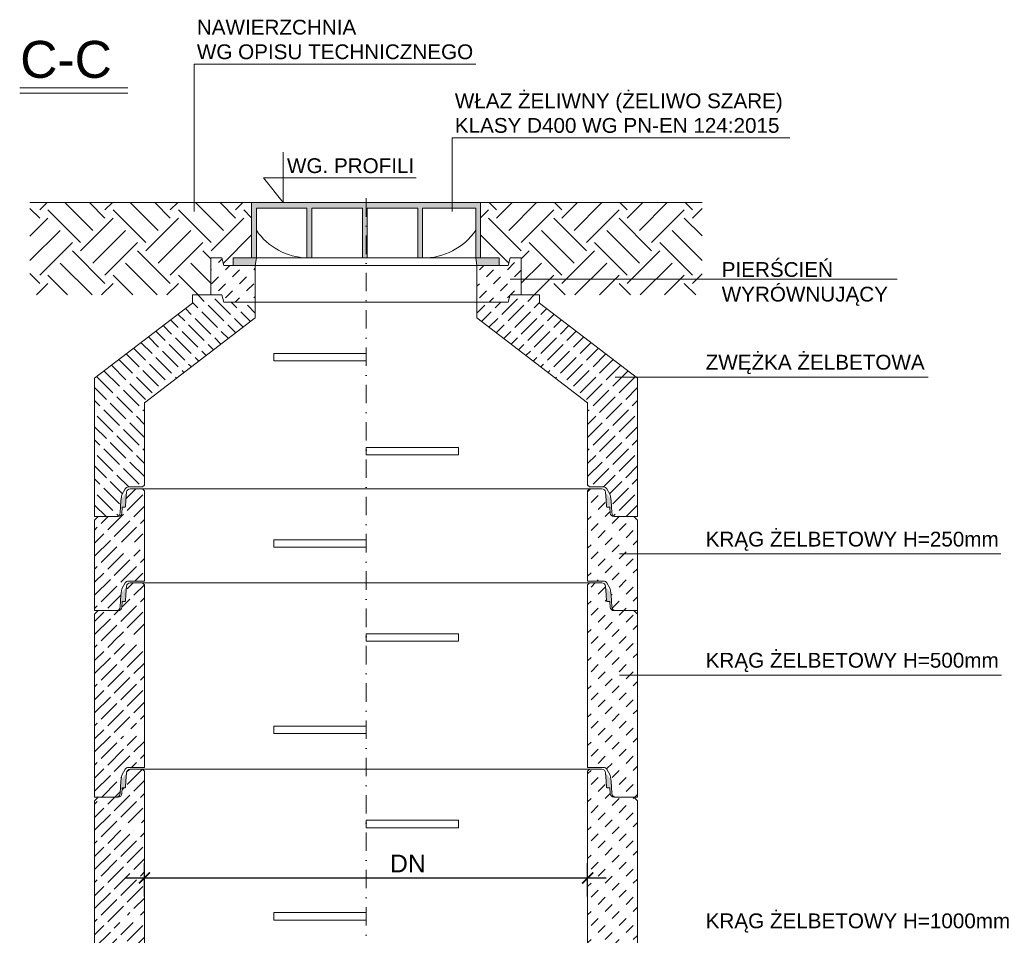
# Model space of a CAD drawing. Header units: millimetres. Extents: x 5741 to 9824, y 3025 to 3817.
# Tile 4 of 4: x 5981 to 6248, y 3569 to 3817. Entities that reach past the tile are written whole.
import ezdxf

# ---------------------------------------------------------------- set-up
doc = ezdxf.new("R2010")
doc.units = ezdxf.units.MM
doc.header["$MEASUREMENT"] = 0
doc.linetypes.add('DASHDOT', pattern=[1, 0.5, -0.25, 0, -0.25])
doc.layers.get('0').update_dxf_attribs({"lineweight": 13})
doc.layers.get('Defpoints').update_dxf_attribs({"lineweight": 13})
doc.layers.add('013', color=41, linetype='Continuous', lineweight=9)
doc.layers.add('_kreskowa', color=252, linetype='Continuous', lineweight=5)
doc.styles.get("Standard").update_dxf_attribs({"font": 'arial.ttf'})
doc.dimstyles.new('srednice', dxfattribs={"dimscale": 0.4, "dimtxt": 5, "dimasz": 2.5, "dimexe": 1.25, "dimexo": 0.625, "dimtad": 1, "dimtxsty": 'Standard', "dimblk": 'ARCHTICK', "dimcen": 2.5, "dimadec": 0, "dimazin": 0, "dimtfac": 1, "dimtmove": 0, "dimatfit": 3, "dimfxl": 1, "dimarcsym": 0})
pattern_1 = [(45, (10150.9705, 2007.9956), (-1.9091883, 1.9091883), [2.7, -2.7])]
pattern_2 = [(45, (0, 0), (-1.76776695, 1.76776695), [6, -1.5])]
pattern_3 = [(45, (10168.4705, 2007.9956), (-1.9091883, 1.9091883), [2.7, -2.7])]

# ---------------------------------------------------------------- blocks, each defined once
blk = doc.blocks.new('_ArchTick')
at = {"color": 0, "linetype": 'ByBlock', "const_width": 0.15}
blk.add_lwpolyline([(-0.5, -0.5), (0.5, 0.5)], dxfattribs=at)
blk = doc.blocks.new('*D162')
at = {"layer": '013', "color": 6, "lineweight": -2}
for p, q in [((6015.04, 3579.46), (6015.04, 3588.52)), ((6135.04, 3579.46), (6135.04, 3588.52))]:
    blk.add_line(p, q, dxfattribs=at)
at = {"layer": '013', "color": 0, "lineweight": -2}
blk.add_line((6010.04, 3584.52), (6140.04, 3584.52), dxfattribs=at)
at = {"layer": 'Defpoints', "color": 0}
for p in [(6135.04, 3584.52), (6015.04, 3578.84), (6135.04, 3578.84)]:
    blk.add_point(p, dxfattribs=at)
at = {"layer": '013', "color": 0, "lineweight": -2, "xscale": 3, "yscale": 3, "zscale": 3, "rotation": 180}
blk.add_blockref('_ArchTick', (6015.04, 3584.52), dxfattribs=at)
at = {"layer": '013', "color": 0, "lineweight": -2, "xscale": 3, "yscale": 3, "zscale": 3}
blk.add_blockref('_ArchTick', (6135.04, 3584.52), dxfattribs=at)
at = {"layer": '013', "color": 0, "insert": (6086.37, 3588.42), "char_height": 4.8, "attachment_point": 5}
blk.add_mtext('\\fArial|b0|i0;DN', dxfattribs=at)

msp = doc.modelspace()

# ---------------------------------------------------------------- hatches: boundary and pattern name
at = {"layer": '013'}
for points in [[(6045.351, 3765.885), (6059.042, 3765.885), (6059.042, 3752.356), (6060.351, 3752.356), (6060.351, 3765.885), (6074.042, 3765.885), (6074.042, 3752.356), (6075.351, 3752.356), (6075.351, 3765.885), (6089.042, 3765.885), (6089.042, 3752.356), (6090.351, 3752.356), (6090.351, 3765.885), (6104.734, 3765.885), (6104.734, 3752.356), (6106.042, 3752.356), (6106.042, 3767.356), (6044.042, 3767.356), (6044.042, 3752.356), (6045.351, 3752.356)], [(6008.692, 3686.656), (6008.752, 3687.036), (6010.202, 3688.926), (6010.042, 3686.656), (6009.929, 3685.042, -0.3939105), (6009.73, 3684.856), (6009.042, 3684.856), (6008.985, 3684.03), (6008.581, 3684.817)], [(6008.692, 3686.656), (6008.752, 3687.036), (6010.202, 3688.926), (6010.042, 3686.656), (6009.929, 3685.042, -0.3939105), (6009.73, 3684.856), (6009.042, 3684.856), (6008.985, 3684.03), (6008.581, 3684.817)], [(6141.392, 3686.656), (6141.333, 3687.036), (6139.883, 3688.926), (6140.042, 3686.656), (6140.155, 3685.042, 0.3939105), (6140.355, 3684.856), (6141.042, 3684.856), (6141.1, 3684.03), (6141.504, 3684.817)], [(6141.392, 3686.656), (6141.333, 3687.036), (6139.883, 3688.926), (6140.042, 3686.656), (6140.155, 3685.042, 0.3939105), (6140.355, 3684.856), (6141.042, 3684.856), (6141.1, 3684.03), (6141.504, 3684.817)], [(6008.692, 3661.184), (6008.752, 3661.565), (6010.202, 3663.455), (6010.042, 3661.184), (6009.929, 3659.571, -0.3939105), (6009.73, 3659.384), (6009.042, 3659.384), (6008.985, 3658.558), (6008.581, 3659.345)], [(6141.392, 3661.184), (6141.333, 3661.565), (6139.883, 3663.455), (6140.042, 3661.184), (6140.155, 3659.571, 0.3939105), (6140.355, 3659.384), (6141.042, 3659.384), (6141.1, 3658.558), (6141.504, 3659.345)], [(6008.692, 3610.713), (6008.752, 3611.093), (6010.202, 3612.983), (6010.042, 3610.713), (6009.929, 3609.099, -0.3939105), (6009.73, 3608.913), (6009.042, 3608.913), (6008.985, 3608.087), (6008.581, 3608.874)], [(6141.392, 3610.713), (6141.333, 3611.093), (6139.883, 3612.983), (6140.042, 3610.713), (6140.155, 3609.099, 0.3939105), (6140.355, 3608.913), (6141.042, 3608.913), (6141.1, 3608.087), (6141.504, 3608.874)]]:
    msp.add_hatch(color=256, dxfattribs=at).paths.add_polyline_path(points)
h = msp.add_hatch(color=256, dxfattribs=at)
h.paths.add_polyline_path([(6039.042, 3752.356), (6039.042, 3750.356), (6045.042, 3750.356), (6045.351, 3752.356)])
h.paths.add_polyline_path([(6105.042, 3750.356), (6111.042, 3750.356), (6111.042, 3752.356), (6104.734, 3752.356)])
at = {"layer": '_kreskowa'}
h = msp.add_hatch(dxfattribs=at)
h.set_pattern_fill('EARTH1', color=256, scale=50, angle=45, style=0)
h.set_pattern_definition([(45, (241.436, 0), (0, 17.67767), [12.5, -12.5]), (45, (238.121, 3.315), (0, 17.67767), [12.5, -12.5]), (45, (234.807, 6.629), (0, 17.67767), [12.5, -12.5]), (135, (234.807, 8.839), (-17.67767, 1e-15), [12.5, -12.5]), (135, (238.121, 12.153), (-17.67767, 1e-15), [12.5, -12.5]), (135, (241.436, 15.468), (-17.67767, 1e-15), [12.5, -12.5])])
h.paths.add_polyline_path([(6028.042, 3742.356), (6033.042, 3742.356), (6033.042, 3752.356), (6036.042, 3752.356), (6036.542, 3750.356), (6039.042, 3750.356), (6039.042, 3752.356), (6044.042, 3752.356), (6044.042, 3767.356), (5984.042, 3767.356), (5984.042, 3742.356)])
h = msp.add_hatch(dxfattribs=at)
h.set_pattern_fill('EARTH1', color=256, scale=50, angle=135, style=0)
h.set_pattern_definition([(135, (11908.649, 0), (0, 17.67767), [12.5, -12.5]), (135, (11911.963, 3.315), (0, 17.67767), [12.5, -12.5]), (135, (11915.278, 6.629), (0, 17.67767), [12.5, -12.5]), (45, (11915.278, 8.839), (17.67767, 1e-15), [12.5, -12.5]), (45, (11911.963, 12.153), (17.67767, 1e-15), [12.5, -12.5]), (45, (11908.649, 15.468), (17.67767, 1e-15), [12.5, -12.5])])
h.paths.add_polyline_path([(6122.042, 3742.356), (6117.042, 3742.356), (6117.042, 3752.356), (6114.042, 3752.356), (6113.542, 3750.356), (6111.042, 3750.356), (6111.042, 3752.356), (6106.042, 3752.356), (6106.042, 3767.356), (6166.042, 3767.356), (6166.042, 3742.356)])
h = msp.add_hatch(dxfattribs=at)
h.set_pattern_fill('BIK_BETON', color=256, scale=27, angle=45, style=0, pattern_type=2)
h.set_pattern_definition(pattern_3)
h.paths.add_polyline_path([(6036.042, 3742.356), (6036.542, 3740.356), (6045.042, 3740.356), (6045.042, 3750.356), (6036.542, 3750.356), (6036.042, 3752.356), (6033.042, 3752.356), (6033.042, 3742.356)])
h = msp.add_hatch(dxfattribs=at)
h.set_pattern_fill('BIK_BETON', color=256, scale=27, angle=45, style=0, pattern_type=2)
h.set_pattern_definition(pattern_3)
h.paths.add_polyline_path([(6105.042, 3750.356), (6105.042, 3740.356), (6113.542, 3740.356), (6114.042, 3742.356), (6117.042, 3742.356), (6117.042, 3752.356), (6114.042, 3752.356), (6113.542, 3750.356)])
h = msp.add_hatch(dxfattribs=at)
h.set_pattern_fill('ISO02W100', color=256, scale=0.5, angle=135, style=0)
h.set_pattern_definition([(135, (11433.548, 0), (1.767767, 1.767767), [6, -1.5])])
h.paths.add_polyline_path([(6006.542, 3682.356), (6002.542, 3682.356), (6001.542, 3682.356), (6001.542, 3697.356), (6001.542, 3719.856), (6028.042, 3740.106), (6028.042, 3742.356), (6033.042, 3742.356), (6036.042, 3742.356), (6036.542, 3740.356), (6045.042, 3740.356), (6045.042, 3737.356), (6045.042, 3736.106), (6015.042, 3713.182), (6015.042, 3690.856), (6014.542, 3690.356), (6010.731, 3690.356, 0.2680351), (6009.865, 3689.856), (6008.942, 3688.256), (6008.692, 3686.656), (6008.492, 3683.356, -0.4142136), (6007.492, 3682.356)])
h = msp.add_hatch(dxfattribs=at)
h.set_pattern_fill('ISO02W100', color=256, scale=0.5, angle=45, style=0)
h.set_pattern_definition([(45, (716.5367, 0), (-1.767767, 1.767767), [6, -1.5])])
h.paths.add_polyline_path([(6143.542, 3682.356), (6147.542, 3682.356), (6148.542, 3682.356), (6148.542, 3697.356), (6148.542, 3719.856), (6122.042, 3740.106), (6122.042, 3742.356), (6117.042, 3742.356), (6114.042, 3742.356), (6113.542, 3740.356), (6105.042, 3740.356), (6105.042, 3737.356), (6105.042, 3736.106), (6135.042, 3713.182), (6135.042, 3690.856), (6135.542, 3690.356), (6139.353, 3690.356, -0.2680351), (6140.219, 3689.856), (6141.142, 3688.256), (6141.392, 3686.656), (6141.592, 3683.356, 0.4142136), (6142.592, 3682.356)])
h = msp.add_hatch(dxfattribs=at)
h.set_pattern_fill('ISO02W100', color=256, scale=0.5, angle=45, style=0)
h.set_pattern_definition(pattern_2)
h.paths.add_polyline_path([(6001.542, 3681.356), (6002.542, 3682.356), (6006.542, 3682.356), (6007.492, 3682.356), (6007.935, 3682.356, 0.3939105), (6008.933, 3683.286), (6009.042, 3684.856), (6009.73, 3684.856, 0.3939105), (6009.929, 3685.042), (6010.042, 3686.656), (6010.202, 3688.926, -0.3937996), (6011.2, 3689.856), (6014.542, 3689.856), (6015.042, 3689.356), (6015.042, 3675.384), (6008.042, 3675.384), (6008.042, 3673.384), (6015.042, 3673.384), (6015.042, 3664.884), (6010.731, 3664.884, 0.2680351), (6009.865, 3664.384), (6008.942, 3662.784), (6008.692, 3661.184), (6008.492, 3657.884, -0.4142136), (6007.492, 3656.884), (6002.542, 3656.884), (6001.542, 3656.884)])
h = msp.add_hatch(dxfattribs=at)
h.set_pattern_fill('BIK_BETON', color=256, scale=27, angle=45, style=0, pattern_type=2)
h.set_pattern_definition(pattern_1)
h.paths.add_polyline_path([(6138.885, 3689.856), (6135.542, 3689.856), (6135.042, 3689.356), (6135.042, 3664.884), (6139.353, 3664.884, -0.2680351), (6140.219, 3664.384), (6141.142, 3662.784), (6141.392, 3661.184), (6141.592, 3657.884, 0.4142136), (6142.592, 3656.884), (6148.542, 3656.884), (6148.542, 3681.356), (6147.542, 3682.356), (6142.15, 3682.356, -0.3939105), (6141.152, 3683.286), (6141.042, 3684.856), (6140.355, 3684.856, -0.3939105), (6140.155, 3685.042), (6140.042, 3686.656), (6139.883, 3688.926, 0.3937996)])
h = msp.add_hatch(dxfattribs=at)
h.set_pattern_fill('ISO02W100', color=256, scale=0.5, angle=45, style=0)
h.set_pattern_definition(pattern_2)
h.paths.add_polyline_path([(6001.542, 3655.884), (6002.542, 3656.884), (6007.492, 3656.884), (6007.935, 3656.884, 0.3939105), (6008.933, 3657.815), (6009.042, 3659.384), (6009.73, 3659.384, 0.3939105), (6009.929, 3659.571), (6010.042, 3661.184), (6010.202, 3663.455, -0.3937996), (6011.2, 3664.384), (6014.542, 3664.384), (6015.042, 3663.884), (6015.042, 3649.913), (6008.042, 3649.913), (6008.042, 3647.913), (6015.042, 3647.913), (6015.042, 3624.913), (6008.042, 3624.913), (6008.042, 3622.913), (6015.042, 3622.913), (6015.042, 3614.413), (6010.731, 3614.413, 0.2680351), (6009.865, 3613.913), (6008.942, 3612.313), (6008.692, 3610.713), (6008.492, 3607.413, -0.4142136), (6007.492, 3606.413), (6002.542, 3606.413), (6001.542, 3606.413)])
h = msp.add_hatch(dxfattribs=at)
h.set_pattern_fill('BIK_BETON', color=256, scale=27, angle=45, style=0, pattern_type=2)
h.set_pattern_definition(pattern_1)
h.paths.add_polyline_path([(6138.885, 3664.384), (6135.542, 3664.384), (6135.042, 3663.884), (6135.042, 3614.413), (6139.353, 3614.413, -0.2680351), (6140.219, 3613.913), (6141.142, 3612.313), (6141.392, 3610.713), (6141.592, 3607.413, 0.4142136), (6142.592, 3606.413), (6147.542, 3606.413), (6148.542, 3606.413), (6148.542, 3655.884), (6147.542, 3656.884), (6142.15, 3656.884, -0.3939105), (6141.152, 3657.815), (6141.042, 3659.384), (6140.355, 3659.384, -0.3939105), (6140.155, 3659.571), (6140.042, 3661.184), (6139.883, 3663.455, 0.3937996)])
h = msp.add_hatch(dxfattribs=at)
h.set_pattern_fill('ISO02W100', color=256, scale=0.5, angle=45, style=0)
h.set_pattern_definition(pattern_2)
h.paths.add_polyline_path([(6002.542, 3505.941), (6001.542, 3505.941), (6001.542, 3605.413), (6002.542, 3606.413), (6007.492, 3606.413), (6007.935, 3606.413, 0.3939105), (6008.933, 3607.343), (6009.042, 3608.913), (6009.73, 3608.913, 0.3939105), (6009.929, 3609.099), (6010.042, 3610.713), (6010.202, 3612.983, -0.3937996), (6011.2, 3613.913), (6014.542, 3613.913), (6015.042, 3613.413), (6015.042, 3599.453), (6015.03, 3599.441), (6008.042, 3599.441), (6008.042, 3597.441), (6015.042, 3597.441), (6015.042, 3574.441), (6008.042, 3574.441), (6008.042, 3572.441), (6015.042, 3572.441), (6015.042, 3549.441), (6008.042, 3549.441), (6008.042, 3547.441), (6015.042, 3547.441), (6015.042, 3524.441), (6008.042, 3524.441), (6008.042, 3522.441), (6015.042, 3522.441), (6015.042, 3513.941), (6010.731, 3513.941, 0.2680351), (6009.865, 3513.441), (6008.942, 3511.841), (6008.692, 3510.241), (6008.492, 3506.941, -0.4142136), (6007.492, 3505.941)])
h = msp.add_hatch(dxfattribs=at)
h.set_pattern_fill('BIK_BETON', color=256, scale=27, angle=45, style=0, pattern_type=2)
h.set_pattern_definition(pattern_1)
h.paths.add_polyline_path([(6135.042, 3613.413), (6135.042, 3513.941), (6139.353, 3513.941, -0.2680351), (6140.219, 3513.441), (6141.142, 3511.841), (6141.392, 3510.241), (6141.592, 3506.941, 0.4142136), (6142.592, 3505.941), (6147.542, 3505.941), (6148.542, 3505.941), (6148.542, 3605.413), (6147.542, 3606.413), (6142.15, 3606.413, -0.3939105), (6141.152, 3607.343), (6141.042, 3608.913), (6140.355, 3608.913, -0.3939105), (6140.155, 3609.099), (6140.042, 3610.713), (6139.883, 3612.983, 0.3937996), (6138.885, 3613.913), (6135.542, 3613.913)])

# ---------------------------------------------------------------- linework, layer by layer
at = {"layer": '013'}
for p, q in [((6104.808, 3804.856), (6028.476, 3804.856)), ((6028.476, 3764.975), (6028.476, 3804.856)), ((6010.532, 3798.459), (5981.272, 3798.459)), ((6010.532, 3796.959), (5981.272, 3796.959)), ((6098.32, 3764.975), (6098.32, 3784.916)), ((6189.788, 3784.916), (6098.32, 3784.916)), ((6052.57, 3781.029), (6052.57, 3767.356)), ((6088.591, 3774.013), (6047.281, 3774.013)), ((6052.57, 3767.356), (6047.281, 3774.013)), ((6044.042, 3767.356), (5984.042, 3767.356)), ((6044.042, 3752.356), (6044.042, 3767.356)), ((6044.042, 3767.356), (6106.042, 3767.356)), ((6106.042, 3752.356), (6106.042, 3767.356)), ((6106.042, 3767.356), (6166.042, 3767.356)), ((6045.351, 3765.885), (6059.042, 3765.885)), ((6045.351, 3752.356), (6045.351, 3765.885)), ((6059.042, 3752.356), (6059.042, 3765.885)), ((6060.351, 3752.356), (6060.351, 3765.885)), ((6060.351, 3765.885), (6074.042, 3765.885)), ((6074.042, 3752.356), (6074.042, 3765.885)), ((6075.351, 3752.356), (6075.351, 3765.885)), ((6075.351, 3765.885), (6089.042, 3765.885)), ((6089.042, 3752.356), (6089.042, 3765.885)), ((6090.351, 3752.356), (6090.351, 3765.885)), ((6090.351, 3765.885), (6104.734, 3765.885)), ((6104.734, 3752.356), (6104.734, 3765.885)), ((6033.042, 3742.356), (6033.042, 3752.356)), ((6036.042, 3752.356), (6033.042, 3752.356)), ((6036.542, 3750.356), (6036.042, 3752.356)), ((6039.042, 3752.356), (6111.042, 3752.356)), ((6039.042, 3750.356), (6039.042, 3752.356)), ((6039.042, 3752.356), (6044.042, 3752.356)), ((6045.351, 3752.356), (6045.042, 3750.356)), ((6104.734, 3752.356), (6105.042, 3750.356)), ((6111.042, 3750.356), (6111.042, 3752.356)), ((6113.542, 3750.356), (6114.042, 3752.356)), ((6114.042, 3752.356), (6117.042, 3752.356)), ((6117.042, 3742.356), (6117.042, 3752.356)), ((6045.042, 3750.356), (6036.542, 3750.356)), ((6045.042, 3750.356), (6039.042, 3750.356)), ((6045.042, 3750.356), (6045.042, 3740.356)), ((6045.042, 3750.356), (6105.042, 3750.356)), ((6105.042, 3750.356), (6113.542, 3750.356)), ((6105.042, 3750.356), (6111.042, 3750.356)), ((6105.042, 3750.356), (6105.042, 3740.356)), ((6170.576, 3746.59), (6114.09, 3746.59)), ((6218.836, 3746.59), (6170.576, 3746.59)), ((6001.542, 3719.856), (6028.042, 3740.106)), ((6028.042, 3742.356), (6036.042, 3742.356)), ((6028.042, 3740.106), (6028.042, 3742.356)), ((6036.042, 3742.356), (6033.042, 3742.356)), ((6036.542, 3740.356), (6036.042, 3742.356)), ((6045.042, 3740.356), (6036.542, 3740.356)), ((6045.042, 3740.356), (6039.042, 3740.356)), ((6045.042, 3740.356), (6045.042, 3736.106)), ((6105.042, 3740.356), (6113.542, 3740.356)), ((6105.042, 3740.356), (6105.042, 3737.356)), ((6111.042, 3740.356), (6105.042, 3740.356)), ((6105.042, 3740.356), (6113.542, 3740.356)), ((6105.042, 3740.356), (6111.042, 3740.356)), ((6105.042, 3740.356), (6105.042, 3736.106)), ((6113.542, 3740.356), (6114.042, 3742.356)), ((6113.542, 3740.356), (6114.042, 3742.356)), ((6122.042, 3742.356), (6114.042, 3742.356)), ((6114.042, 3742.356), (6117.042, 3742.356)), ((6122.042, 3740.106), (6122.042, 3742.356)), ((6148.542, 3719.856), (6122.042, 3740.106)), ((6015.042, 3713.182), (6045.042, 3736.106)), ((6135.042, 3713.182), (6105.042, 3736.106)), ((6001.542, 3719.856), (6001.542, 3682.356)), ((6166.234, 3720.107), (6142.496, 3720.107)), ((6148.542, 3719.856), (6148.542, 3682.356)), ((6227.206, 3720.107), (6166.234, 3720.107)), ((6015.042, 3713.182), (6015.042, 3690.856)), ((6135.042, 3713.182), (6135.042, 3690.856)), ((6148.542, 3682.356), (6148.542, 3697.356)), ((6008.942, 3688.256), (6009.865, 3689.856)), ((6008.942, 3688.256), (6009.865, 3689.856)), ((6014.542, 3690.356), (6010.731, 3690.356)), ((6014.542, 3690.356), (6010.731, 3690.356)), ((6011.2, 3689.856), (6014.542, 3689.856)), ((6011.2, 3689.856), (6014.542, 3689.856)), ((6014.542, 3690.356), (6015.042, 3690.856)), ((6014.542, 3690.356), (6015.042, 3690.856)), ((6014.542, 3689.856), (6015.042, 3689.356)), ((6014.542, 3689.856), (6135.542, 3689.856)), ((6014.542, 3689.856), (6015.042, 3689.356)), ((6014.542, 3689.856), (6135.542, 3689.856)), ((6135.542, 3690.356), (6135.042, 3690.856)), ((6135.542, 3690.356), (6135.042, 3690.856)), ((6135.542, 3689.856), (6135.042, 3689.356)), ((6135.542, 3689.856), (6135.042, 3689.356)), ((6135.542, 3690.356), (6139.353, 3690.356)), ((6135.542, 3690.356), (6139.353, 3690.356)), ((6138.885, 3689.856), (6135.542, 3689.856)), ((6138.885, 3689.856), (6135.542, 3689.856)), ((6141.142, 3688.256), (6140.219, 3689.856)), ((6141.142, 3688.256), (6140.219, 3689.856)), ((6008.692, 3686.656), (6008.942, 3688.256)), ((6008.692, 3686.656), (6008.942, 3688.256)), ((6010.042, 3686.656), (6010.202, 3688.926)), ((6010.042, 3686.656), (6010.202, 3688.926)), ((6015.042, 3689.356), (6015.042, 3664.884)), ((6135.042, 3689.356), (6135.042, 3664.884)), ((6140.042, 3686.656), (6139.883, 3688.926)), ((6140.042, 3686.656), (6139.883, 3688.926)), ((6141.392, 3686.656), (6141.142, 3688.256)), ((6141.392, 3686.656), (6141.142, 3688.256)), ((6008.492, 3683.356), (6008.692, 3686.656)), ((6008.492, 3683.356), (6008.692, 3686.656)), ((6009.042, 3684.856), (6008.933, 3683.286)), ((6009.042, 3684.856), (6008.933, 3683.286)), ((6009.042, 3684.856), (6009.73, 3684.856)), ((6009.042, 3684.856), (6009.73, 3684.856)), ((6010.042, 3686.656), (6009.929, 3685.042)), ((6010.042, 3686.656), (6009.929, 3685.042)), ((6140.042, 3686.656), (6140.155, 3685.042)), ((6140.042, 3686.656), (6140.155, 3685.042)), ((6141.042, 3684.856), (6140.355, 3684.856)), ((6141.042, 3684.856), (6140.355, 3684.856)), ((6141.042, 3684.856), (6141.152, 3683.286)), ((6141.042, 3684.856), (6141.152, 3683.286)), ((6141.592, 3683.356), (6141.392, 3686.656)), ((6141.592, 3683.356), (6141.392, 3686.656)), ((6001.542, 3681.356), (6002.542, 3682.356)), ((6001.542, 3682.356), (6006.542, 3682.356)), ((6001.542, 3681.356), (6002.542, 3682.356)), ((6001.542, 3682.356), (6006.542, 3682.356)), ((6002.542, 3682.356), (6007.935, 3682.356)), ((6002.542, 3682.356), (6007.935, 3682.356)), ((6147.542, 3682.356), (6142.15, 3682.356)), ((6147.542, 3682.356), (6142.15, 3682.356)), ((6148.542, 3682.356), (6142.592, 3682.356)), ((6148.542, 3682.356), (6142.592, 3682.356)), ((6148.542, 3682.356), (6143.542, 3682.356)), ((6148.542, 3682.356), (6143.542, 3682.356)), ((6148.542, 3681.356), (6147.542, 3682.356)), ((6148.542, 3681.356), (6147.542, 3682.356)), ((6001.542, 3681.356), (6001.542, 3656.884)), ((6148.542, 3681.356), (6148.542, 3656.884)), ((6166.234, 3672.244), (6143.686, 3672.244)), ((6246.864, 3672.244), (6166.234, 3672.244)), ((6008.692, 3661.184), (6008.942, 3662.784)), ((6008.942, 3662.784), (6009.865, 3664.384)), ((6010.042, 3661.184), (6010.202, 3663.455)), ((6015.042, 3664.884), (6010.731, 3664.884)), ((6011.2, 3664.384), (6014.542, 3664.384)), ((6014.542, 3664.384), (6015.042, 3663.884)), ((6014.542, 3664.384), (6135.542, 3664.384)), ((6015.042, 3663.884), (6015.042, 3614.413)), ((6135.042, 3664.884), (6139.353, 3664.884)), ((6135.542, 3664.384), (6135.042, 3663.884)), ((6135.042, 3663.884), (6135.042, 3614.413)), ((6138.885, 3664.384), (6135.542, 3664.384)), ((6140.042, 3661.184), (6139.883, 3663.455)), ((6141.142, 3662.784), (6140.219, 3664.384)), ((6141.392, 3661.184), (6141.142, 3662.784)), ((6008.492, 3657.884), (6008.692, 3661.184)), ((6010.042, 3661.184), (6009.929, 3659.571)), ((6140.042, 3661.184), (6140.155, 3659.571)), ((6141.592, 3657.884), (6141.392, 3661.184)), ((6009.042, 3659.384), (6008.933, 3657.815)), ((6009.042, 3659.384), (6009.73, 3659.384)), ((6141.042, 3659.384), (6140.355, 3659.384)), ((6141.042, 3659.384), (6141.152, 3657.815)), ((6001.542, 3655.884), (6002.542, 3656.884)), ((6001.542, 3656.884), (6007.492, 3656.884)), ((6001.542, 3655.884), (6001.542, 3606.413)), ((6002.542, 3656.884), (6007.935, 3656.884)), ((6147.542, 3656.884), (6142.15, 3656.884)), ((6148.542, 3656.884), (6142.592, 3656.884)), ((6148.542, 3655.884), (6147.542, 3656.884)), ((6148.542, 3655.884), (6148.542, 3656.884)), ((6148.542, 3655.884), (6148.542, 3606.413)), ((6166.234, 3639.44), (6143.686, 3639.44)), ((6247.069, 3639.44), (6166.234, 3639.44)), ((6008.692, 3610.713), (6008.942, 3612.313)), ((6008.942, 3612.313), (6009.865, 3613.913)), ((6010.042, 3610.713), (6010.202, 3612.983)), ((6015.042, 3614.413), (6010.731, 3614.413)), ((6011.2, 3613.913), (6014.542, 3613.913)), ((6014.542, 3613.913), (6015.042, 3613.413)), ((6014.542, 3613.913), (6135.542, 3613.913)), ((6015.042, 3513.941), (6015.042, 3613.413)), ((6135.042, 3614.413), (6139.353, 3614.413)), ((6135.542, 3613.913), (6135.042, 3613.413)), ((6135.042, 3513.941), (6135.042, 3613.413)), ((6138.885, 3613.913), (6135.542, 3613.913)), ((6140.042, 3610.713), (6139.883, 3612.983)), ((6141.142, 3612.313), (6140.219, 3613.913)), ((6141.392, 3610.713), (6141.142, 3612.313)), ((6008.492, 3607.413), (6008.692, 3610.713)), ((6010.042, 3610.713), (6009.929, 3609.099)), ((6140.042, 3610.713), (6140.155, 3609.099)), ((6141.592, 3607.413), (6141.392, 3610.713)), ((6009.042, 3608.913), (6008.933, 3607.343)), ((6009.042, 3608.913), (6009.73, 3608.913)), ((6141.042, 3608.913), (6140.355, 3608.913)), ((6141.042, 3608.913), (6141.152, 3607.343)), ((6001.542, 3605.413), (6002.542, 3606.413)), ((6001.542, 3606.413), (6007.492, 3606.413)), ((6001.542, 3505.941), (6001.542, 3605.413)), ((6002.542, 3606.413), (6007.935, 3606.413)), ((6147.542, 3606.413), (6142.15, 3606.413)), ((6148.542, 3606.413), (6142.592, 3606.413)), ((6148.542, 3605.413), (6147.542, 3606.413)), ((6148.542, 3505.941), (6148.542, 3605.413))]:
    msp.add_line(p, q, dxfattribs=at)
at = {"layer": '013', "linetype": 'DASHDOT', "ltscale": 10}
msp.add_line((6075.042, 3369.628), (6075.042, 3770.309), dxfattribs=at)
at = {"layer": '013', "ltscale": 5}
msp.add_line((6045.042, 3740.356), (6105.042, 3740.356), dxfattribs=at)
at = {"layer": '013'}
for points in [[(6050.042, 3724.533), (6075.042, 3724.533), (6075.042, 3726.533), (6050.042, 3726.533)], [(6075.042, 3699.062), (6100.042, 3699.062), (6100.042, 3701.062), (6075.042, 3701.062)], [(6050.097, 3674.062), (6075.097, 3674.062), (6075.097, 3676.062), (6050.097, 3676.062)], [(6075.097, 3648.59), (6100.097, 3648.59), (6100.097, 3650.59), (6075.097, 3650.59)], [(6050.097, 3623.59), (6075.097, 3623.59), (6075.097, 3625.59), (6050.097, 3625.59)], [(6075.097, 3598.118), (6100.097, 3598.118), (6100.097, 3600.118), (6075.097, 3600.118)], [(6050.097, 3573.118), (6075.097, 3573.118), (6075.097, 3575.118), (6050.097, 3575.118)]]:
    msp.add_lwpolyline(points, close=True, dxfattribs=at)
for centre, radius, start, end in [((6059.567, 3769.561), 17.213, 214.32091, 268.25323), ((6090.538, 3769.539), 17.184, 269.3757, 325.70252), ((6010.731, 3689.356), 1, 90, 150.01836), ((6010.731, 3689.356), 1, 90, 150.01836), ((6011.2, 3688.856), 1, 90, 175.97801), ((6011.2, 3688.856), 1, 90, 175.97801), ((6138.885, 3688.856), 1, 4.02199, 90), ((6138.885, 3688.856), 1, 4.02199, 90), ((6139.353, 3689.356), 1, 29.98164, 90), ((6139.353, 3689.356), 1, 29.98164, 90), ((6009.73, 3685.056), 0.2, 270, 356), ((6009.73, 3685.056), 0.2, 270, 356), ((6140.355, 3685.056), 0.2, 184, 270), ((6140.355, 3685.056), 0.2, 184, 270), ((6007.492, 3683.356), 1, 270, 0), ((6007.492, 3683.356), 1, 270, 0), ((6007.935, 3683.356), 1, 270, 356), ((6007.935, 3683.356), 1, 270, 356), ((6142.15, 3683.356), 1, 184, 270), ((6142.15, 3683.356), 1, 184, 270), ((6142.592, 3683.356), 1, 180, 270), ((6142.592, 3683.356), 1, 180, 270), ((6010.731, 3663.884), 1, 90, 150.01836), ((6011.2, 3663.384), 1, 90, 175.97801), ((6138.885, 3663.384), 1, 4.02199, 90), ((6139.353, 3663.884), 1, 29.98164, 90), ((6007.492, 3657.884), 1, 270, 0), ((6007.935, 3657.884), 1, 270, 356), ((6009.73, 3659.584), 0.2, 270, 356), ((6140.355, 3659.584), 0.2, 184, 270), ((6142.15, 3657.884), 1, 184, 270), ((6142.592, 3657.884), 1, 180, 270), ((6010.731, 3613.413), 1, 90, 150.01836), ((6011.2, 3612.913), 1, 90, 175.97801), ((6138.885, 3612.913), 1, 4.02199, 90), ((6139.353, 3613.413), 1, 29.98164, 90), ((6007.492, 3607.413), 1, 270, 0), ((6007.935, 3607.413), 1, 270, 356), ((6009.73, 3609.113), 0.2, 270, 356), ((6140.355, 3609.113), 0.2, 184, 270), ((6142.15, 3607.413), 1, 184, 270), ((6142.592, 3607.413), 1, 180, 270)]:
    msp.add_arc(centre, radius, start, end, dxfattribs=at)
at = {"layer": '013', "linetype": 'ByBlock'}
for p in [(6015.042, 3690.856), (6015.042, 3690.856), (6135.042, 3690.856), (6135.042, 3690.856)]:
    msp.add_point(p, dxfattribs=at)

# ---------------------------------------------------------------- texts
at = {"layer": '013'}
for s, insert, char_height, attachment_point in [('\\fArial|b0|i0|c238|p34;NAWIERZCHNIA\\PWG OPISU TECHNICZNEGO', (6029.239, 3806.129), 4, 7), ('\\fArial|b0|i0|c238|p34;C-C', (5993.82, 3806.053), 10, 5), ('\\fArial|b0|i0|c238|p34;WŁAZ ŻELIWNY (ŻELIWO SZARE)\\PKLASY D400 WG PN-EN 124:2015', (6099.083, 3786.188), 4, 7), ('\\fArial|b0|i0|c238|p34;WG. PROFILI', (6053.635, 3775.285), 4, 7), ('\\fArial|b0|i0|c238;PIERŚCIEŃ \\PWYRÓWNUJĄCY', (6171.339, 3739.389), 4, 7), ('\\fArial|b0|i0|c238;ZWĘŻKA ŻELBETOWA', (6166.997, 3720.923), 4, 7), ('\\fArial|b0|i0|c238;KRĄG ŻELBETOWY H=250mm ', (6166.997, 3673.06), 4, 7), ('\\fArial|b0|i0|c238;KRĄG ŻELBETOWY H=500mm ', (6166.997, 3640.256), 4, 7), ('\\fArial|b0|i0|c238;KRĄG ŻELBETOWY H=1000mm ', (6166.997, 3569.712), 4, 7)]:
    msp.add_mtext(s, dxfattribs=dict(at, insert=insert, char_height=char_height, attachment_point=attachment_point))

# ---------------------------------------------------------------- dimensions: what is measured, and where the dimension line sits
dim = msp.add_linear_dim(base=(6135.042, 3584.522), p1=(6015.042, 3578.839), p2=(6135.042, 3578.839), text='\\fArial|b0|i0;DN', dimstyle='srednice', override={"dimscale": 1, "dimtxt": 4.8, "dimasz": 3, "dimexe": 4, "dimgap": 1.5, "dimdle": 5, "dimclre": 6}, dxfattribs=at)
dim.commit()
dim.dimension.update_dxf_attribs({"geometry": '*D162', "text_midpoint": (6086.372, 3584.522), "dimtype": 160})

doc.saveas('drawing.dxf')
